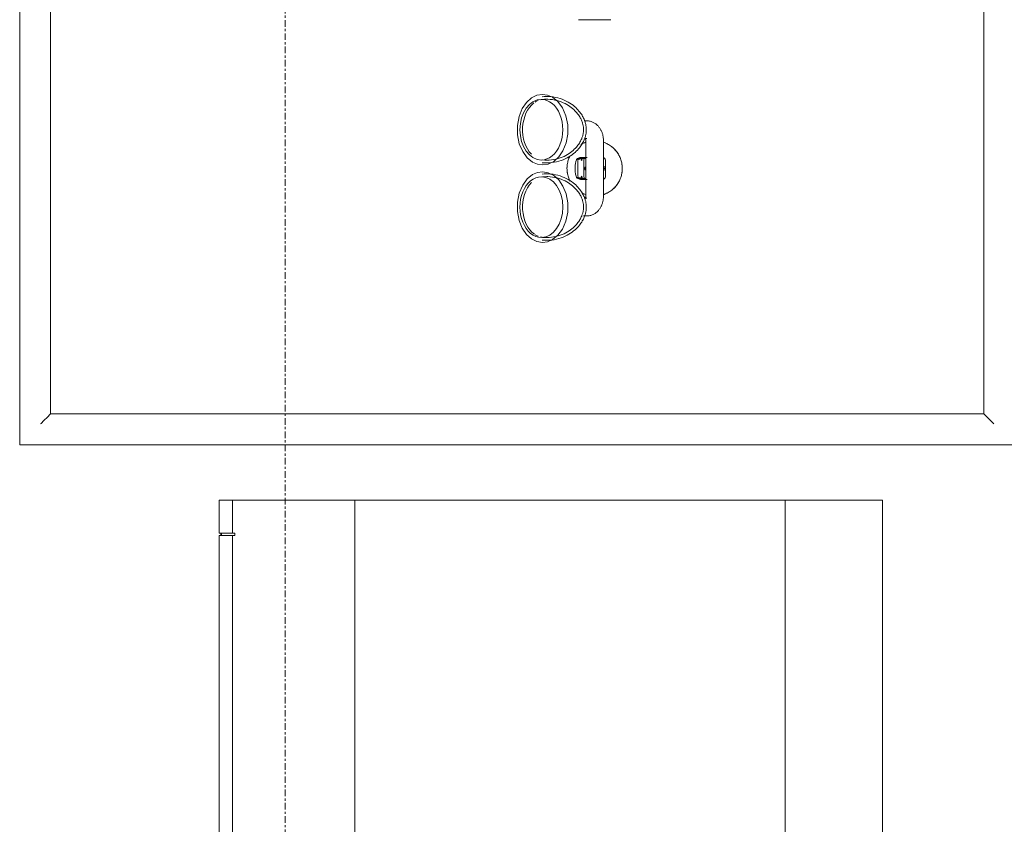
# Model space of a CAD drawing. Header units: millimetres. Extents: x -281 to 121694, y -16481 to 65128.
# Tile 225 of 256: x 16960 to 17851, y 47741 to 48469. Entities that reach past the tile are written whole.
import ezdxf

# ---------------------------------------------------------------- set-up
doc = ezdxf.new("R2010")
doc.units = ezdxf.units.MM
doc.linetypes.add('Grid Line', pattern=[12, 6, -2, 2, -2])
for name, color, linetype, lineweight in [('A--L$01A__Algemeen', 7, 'Continuous', 5), ('A--L$07A__Stramien', 1, 'Continuous', 5), ('A--L74__VasteSanitaireVoorz', 1, 'Continuous', 5), ('A--L82__LosseGebruikersInvent', 1, 'Continuous', 5), ('A--L8__LosseInventaris', 1, 'Continuous', 5)]:
    doc.layers.add(name, color=color, linetype=linetype, lineweight=lineweight)

# ---------------------------------------------------------------- blocks, each defined once
blk = doc.blocks.new('NLRS_82_FU_UN_spoekbak_gen_kad - spoelbak dxbxh 900x1200x957-V392-L_80_ 13')
at = {"layer": 'A--L$01A__Algemeen'}
for p, q in [((600, -577.32), (600, 322.68)), ((572, 294.68), (-572, 294.68)), ((572, 294.68), (0, 294.68)), ((572, -549.32), (572, 294.68)), ((572, -549.32), (572, 294.68)), ((573.73, 296.41), (579.27, 301.94)), ((-572, -549.32), (572, -549.32)), ((0, -549.32), (572, -549.32)), ((579.27, -556.59), (573.73, -551.06)), ((-600, -577.32), (600, -577.32))]:
    blk.add_line(p, q, dxfattribs=at)
for points in [[(581.04, 303.71), (580.81, 303.49), (580.38, 303.06), (579.77, 302.45), (579.43, 302.1), (579.27, 301.94)], [(573.73, 296.41), (573.58, 296.26), (573.24, 295.91), (572.64, 295.32), (572.22, 294.89), (572, 294.68)], [(572, -549.32), (572.21, -549.54), (572.64, -549.96), (573.24, -550.57), (573.58, -550.9), (573.73, -551.06)], [(579.27, -556.59), (579.42, -556.75), (579.77, -557.09), (580.38, -557.71), (580.82, -558.14), (581.04, -558.36)]]:
    blk.add_open_spline(points, degree=3, dxfattribs=at)
at = {"layer": 'A--L74__VasteSanitaireVoorz'}
for p, q in [((215.5, -71.82), (215.5, -42.82)), ((215.5, -71.82), (215.5, -42.82)), ((215.5, -69.41), (215.5, -45.24)), ((215.5, -69.41), (215.5, -45.24)), ((215.5, -45.24), (215.5, -69.41)), ((215.5, -45.24), (215.5, -69.41)), ((215.5, -65.85), (215.5, -48.79)), ((215.5, -65.85), (215.5, -48.79)), ((215.5, -48.79), (215.5, -65.85)), ((215.5, -48.79), (215.5, -65.85)), ((215.5, -61.86), (215.5, -52.79)), ((215.5, -61.86), (215.5, -52.79)), ((215.5, -52.79), (215.5, -61.86)), ((215.5, -52.79), (215.5, -61.86)), ((375, -49.32), (325, -49.32)), ((357, -47.48), (343, -47.48)), ((307, -64.4), (307, -66.86)), ((323, -65.4), (323, -64.4)), ((325, -65.32), (375, -65.32)), ((340, -69.42), (340, -65.4)), ((340, -66.22), (340, -68.86)), ((340, -69.6), (340, -67.86)), ((340, -68.15), (340, -69.6)), ((340, -68.86), (343, -68.86)), ((341, -65.4), (341, -67.5)), ((341, -67.86), (341, -68.89)), ((341.43, -68.69), (342.95, -69.39)), ((343, -67.17), (357, -67.17)), ((357, -68.86), (360, -68.86)), ((357.05, -69.39), (358.57, -68.69)), ((359, -67.5), (359, -65.4)), ((359, -68.89), (359, -67.86)), ((360, -65.4), (360, -69.42)), ((360, -68.86), (360, -66.22)), ((360, -69.6), (360, -68.15)), ((377, -64.4), (377, -66.88)), ((393, -67.28), (393, -64.4)), ((357, -72.38), (343, -72.38))]:
    blk.add_line(p, q, dxfattribs=at)
at = {"layer": 'A--L74__VasteSanitaireVoorz', "flags": 128}
for points in [[(350, -32.32), (349, -32.34), (348, -32.4), (347.01, -32.5), (346.02, -32.64), (345.03, -32.82), (344.06, -33.04), (343.09, -33.3), (342.14, -33.59), (341.19, -33.93), (340.26, -34.3), (339.35, -34.71), (338.46, -35.15), (337.58, -35.63), (336.72, -36.14), (335.88, -36.69), (335.07, -37.27), (334.28, -37.88), (333.52, -38.53), (332.78, -39.2), (332.07, -39.91), (331.38, -40.64), (330.73, -41.4), (330.11, -42.18), (329.52, -42.99), (328.96, -43.82), (328.44, -44.67), (327.95, -45.54), (327.5, -46.43), (327.08, -47.34), (326.7, -48.27), (326.36, -49.2)], [(373.81, -49.72), (373.49, -48.77), (373.13, -47.84), (372.73, -46.92), (372.3, -46.02), (371.83, -45.14), (371.32, -44.27), (370.78, -43.43), (370.21, -42.61), (369.61, -41.81), (368.97, -41.04), (368.31, -40.3), (367.61, -39.58), (366.89, -38.89), (366.14, -38.23), (365.36, -37.6), (364.56, -37), (363.73, -36.43), (362.89, -35.9), (362.02, -35.4), (361.13, -34.94), (360.23, -34.51), (359.31, -34.12), (358.37, -33.77), (357.43, -33.45), (356.47, -33.17), (355.49, -32.94), (354.51, -32.74), (353.53, -32.57), (352.54, -32.45), (351.54, -32.37), (350.54, -32.33), (350, -32.32)], [(325, -49.32), (324.37, -49.33), (323.75, -49.36), (323.12, -49.4), (322.5, -49.47), (321.88, -49.55), (321.26, -49.64), (320.64, -49.76), (320.03, -49.89), (319.42, -50.05), (318.81, -50.22), (318.21, -50.41), (317.62, -50.62), (317.03, -50.84), (316.45, -51.09), (315.87, -51.36), (315.3, -51.64), (314.74, -51.95), (314.19, -52.28), (313.65, -52.63), (313.12, -53), (312.6, -53.39), (312.09, -53.81), (311.6, -54.25), (311.12, -54.71), (310.66, -55.2), (310.22, -55.71), (309.8, -56.24), (309.4, -56.8), (309.02, -57.38), (308.67, -57.98), (308.35, -58.6), (308.05, -59.25), (307.79, -59.92), (307.56, -60.6), (307.37, -61.3), (307.22, -62.01), (307.11, -62.73), (307.03, -63.46), (307, -64.2), (307, -64.4)], [(393, -64.4), (392.98, -63.66), (392.92, -62.93), (392.81, -62.2), (392.67, -61.49), (392.49, -60.79), (392.27, -60.1), (392.02, -59.43), (391.74, -58.78), (391.42, -58.14), (391.08, -57.54), (390.71, -56.95), (390.31, -56.39), (389.9, -55.85), (389.46, -55.33), (389, -54.84), (388.53, -54.37), (388.04, -53.93), (387.54, -53.5), (387.02, -53.11), (386.5, -52.73), (385.96, -52.37), (385.41, -52.04), (384.85, -51.73), (384.28, -51.43), (383.71, -51.16), (383.13, -50.91), (382.54, -50.68), (381.95, -50.46), (381.35, -50.27), (380.74, -50.09), (380.14, -49.93), (379.52, -49.79), (378.91, -49.67), (378.29, -49.57), (377.67, -49.49), (377.05, -49.42), (376.42, -49.37), (375.8, -49.34), (375.17, -49.32), (375, -49.32)], [(345.05, -100.65), (344.99, -98.4), (344.8, -96.16), (344.49, -93.96), (344.06, -91.81), (343.52, -89.72), (342.89, -87.71), (342.16, -85.78), (341.36, -83.94), (340.49, -82.2), (339.57, -80.57), (338.6, -79.04), (337.6, -77.61), (336.58, -76.29), (335.55, -75.07), (334.51, -73.95), (333.47, -72.92), (332.45, -71.99), (331.43, -71.14), (330.43, -70.36), (329.46, -69.66), (328.5, -69.03), (327.57, -68.47), (326.67, -67.96), (325.79, -67.51), (324.94, -67.1), (324.11, -66.74), (323.32, -66.43), (322.54, -66.15), (321.79, -65.9), (321.06, -65.69), (320.35, -65.51), (319.66, -65.35), (318.99, -65.22), (318.33, -65.11), (317.68, -65.02), (317.04, -64.95), (316.41, -64.9), (315.79, -64.87), (315.17, -64.86), (314.55, -64.86), (313.92, -64.88), (313.3, -64.92), (312.66, -64.98), (312.02, -65.06), (311.37, -65.16), (310.7, -65.28), (310.02, -65.42), (309.32, -65.59), (308.61, -65.79), (307.87, -66.01), (307.11, -66.27), (306.32, -66.57), (305.51, -66.9), (304.67, -67.28), (303.81, -67.71), (302.92, -68.19), (302, -68.72), (301.06, -69.31), (300.1, -69.98), (299.11, -70.71), (298.1, -71.52), (297.08, -72.41), (296.05, -73.39), (295.01, -74.46), (293.97, -75.62), (292.95, -76.89), (291.94, -78.25), (290.95, -79.73), (290, -81.31), (289.1, -82.99), (288.26, -84.77), (287.5, -86.65), (286.81, -88.62), (286.22, -90.67), (285.73, -92.79), (285.35, -94.97), (285.1, -97.19), (284.96, -99.43), (284.95, -100.65)], [(342.55, -100.65), (342.49, -98.54), (342.32, -96.44), (342.02, -94.38), (341.62, -92.37), (341.12, -90.41), (340.52, -88.52), (339.84, -86.72), (339.09, -85), (338.28, -83.38), (337.42, -81.85), (336.52, -80.42), (335.59, -79.09), (334.64, -77.86), (333.68, -76.73), (332.71, -75.69), (331.75, -74.74), (330.8, -73.87), (329.86, -73.08), (328.94, -72.37), (328.04, -71.72), (327.16, -71.14), (326.31, -70.63), (325.48, -70.16), (324.68, -69.75), (323.91, -69.38), (323.16, -69.05), (322.43, -68.77), (321.73, -68.51), (321.05, -68.29), (320.4, -68.1), (319.76, -67.94), (319.14, -67.8), (318.54, -67.68), (317.95, -67.58), (317.38, -67.5), (316.81, -67.44), (316.25, -67.4), (315.7, -67.37), (315.15, -67.36), (314.6, -67.36), (314.05, -67.38), (313.49, -67.42), (312.93, -67.47), (312.36, -67.54), (311.78, -67.62), (311.18, -67.73), (310.57, -67.86), (309.95, -68.01), (309.3, -68.19), (308.64, -68.39), (307.95, -68.63), (307.24, -68.89), (306.5, -69.2), (305.74, -69.54), (304.95, -69.93), (304.14, -70.37), (303.3, -70.86), (302.44, -71.4), (301.55, -72.01), (300.64, -72.69), (299.71, -73.43), (298.76, -74.26), (297.81, -75.16), (296.84, -76.16), (295.88, -77.24), (294.92, -78.42), (293.98, -79.69), (293.06, -81.07), (292.18, -82.54), (291.34, -84.11), (290.55, -85.78), (289.83, -87.54), (289.19, -89.38), (288.64, -91.3), (288.18, -93.29), (287.83, -95.33), (287.59, -97.4), (287.46, -99.51), (287.45, -100.65)], [(322.68, -65.84), (322.76, -65.8), (322.84, -65.76), (322.93, -65.72), (323.04, -65.67), (323.15, -65.63), (323.27, -65.59), (323.4, -65.55), (323.54, -65.51), (323.68, -65.47), (323.83, -65.44), (323.99, -65.41), (324.15, -65.38), (324.32, -65.36), (324.49, -65.35), (324.66, -65.33), (324.83, -65.33), (325, -65.32)], [(326.35, -65.4), (326.51, -65.88), (326.87, -66.81), (327.27, -67.73), (327.7, -68.63)], [(340, -64.21), (340, -66.92), (340, -68.95), (340, -69.42)], [(341, -67.5), (341, -72.1), (341, -69.57)], [(341.49, -70.87), (341.22, -70.48), (341.06, -70.03)], [(415.05, -100.65), (414.99, -98.4), (414.8, -96.16), (414.49, -93.96), (414.06, -91.81), (413.52, -89.72), (412.89, -87.71), (412.16, -85.78), (411.36, -83.94), (410.49, -82.2), (409.57, -80.57), (408.6, -79.04), (407.6, -77.61), (406.58, -76.29), (405.55, -75.07), (404.51, -73.95), (403.47, -72.92), (402.45, -71.99), (401.43, -71.14), (400.43, -70.36), (399.46, -69.66), (398.5, -69.03), (397.57, -68.47), (396.67, -67.96), (395.79, -67.51), (394.94, -67.1), (394.11, -66.74), (393.32, -66.43), (392.54, -66.15), (391.79, -65.9), (391.06, -65.69), (390.35, -65.51), (389.66, -65.35), (388.99, -65.22), (388.33, -65.11), (387.68, -65.02), (387.04, -64.95), (386.41, -64.9), (385.79, -64.87), (385.17, -64.86), (384.55, -64.86), (383.92, -64.88), (383.3, -64.92), (382.66, -64.98), (382.02, -65.06), (381.37, -65.16), (380.7, -65.28), (380.02, -65.42), (379.32, -65.59), (378.61, -65.79), (377.87, -66.01), (377.11, -66.27), (376.32, -66.57), (375.51, -66.9), (374.67, -67.28), (373.81, -67.71), (372.92, -68.19), (372, -68.72), (371.06, -69.31), (370.1, -69.98), (369.11, -70.71), (368.1, -71.52), (367.08, -72.41), (366.05, -73.39), (365.01, -74.46), (363.97, -75.62), (362.95, -76.89), (361.94, -78.25), (360.95, -79.73), (360, -81.31), (359.1, -82.99), (358.26, -84.77), (357.5, -86.65), (356.81, -88.62), (356.22, -90.67), (355.73, -92.79), (355.35, -94.97), (355.1, -97.19), (354.96, -99.43), (354.95, -100.65)], [(412.55, -100.65), (412.49, -98.54), (412.32, -96.44), (412.02, -94.38), (411.62, -92.37), (411.12, -90.41), (410.52, -88.52), (409.84, -86.72), (409.09, -85), (408.28, -83.38), (407.42, -81.85), (406.52, -80.42), (405.59, -79.09), (404.64, -77.86), (403.68, -76.73), (402.71, -75.69), (401.75, -74.74), (400.8, -73.87), (399.86, -73.08), (398.94, -72.37), (398.04, -71.72), (397.16, -71.14), (396.31, -70.63), (395.48, -70.16), (394.68, -69.75), (393.91, -69.38), (393.16, -69.05), (392.43, -68.77), (391.73, -68.51), (391.05, -68.29), (390.4, -68.1), (389.76, -67.94), (389.14, -67.8), (388.54, -67.68), (387.95, -67.58), (387.38, -67.5), (386.81, -67.44), (386.25, -67.4), (385.7, -67.37), (385.15, -67.36), (384.6, -67.36), (384.05, -67.38), (383.49, -67.42), (382.93, -67.47), (382.36, -67.54), (381.78, -67.62), (381.18, -67.73), (380.57, -67.86), (379.95, -68.01), (379.3, -68.19), (378.64, -68.39), (377.95, -68.63), (377.24, -68.89), (376.5, -69.2), (375.74, -69.54), (374.95, -69.93), (374.14, -70.37), (373.3, -70.86), (372.44, -71.4), (371.55, -72.01), (370.64, -72.69), (369.71, -73.43), (368.76, -74.26), (367.81, -75.16), (366.84, -76.16), (365.88, -77.24), (364.92, -78.42), (363.98, -79.69), (363.06, -81.07), (362.18, -82.54), (361.34, -84.11), (360.55, -85.78), (359.83, -87.54), (359.19, -89.38), (358.64, -91.3), (358.18, -93.29), (357.83, -95.33), (357.59, -97.4), (357.46, -99.51), (357.45, -100.65)], [(358.94, -70.03), (358.78, -70.48), (358.51, -70.87)], [(359, -69.57), (359, -72.1), (359, -67.5)], [(360, -69.42), (360, -67.6), (360, -65.09), (360, -64.21)], [(360, -66.92), (360, -68.95), (360, -69.6)], [(372.05, -69.11), (372.5, -68.22), (372.92, -67.31), (373.3, -66.38), (373.64, -65.44), (373.66, -65.4)], [(375, -65.32), (375.17, -65.33), (375.35, -65.33), (375.52, -65.35), (375.69, -65.36), (375.85, -65.38), (376.01, -65.41), (376.17, -65.44), (376.32, -65.47), (376.47, -65.51), (376.6, -65.55), (376.73, -65.59), (376.85, -65.63), (376.97, -65.67), (377.07, -65.72), (377.16, -65.76), (377.25, -65.8), (377.32, -65.84), (377.38, -65.88), (377.43, -65.91), (377.46, -65.94), (377.49, -65.96), (377.51, -65.97)], [(338.87, -79.71), (339.77, -80.13), (340.69, -80.53), (341.63, -80.88), (342.57, -81.2), (343.53, -81.47), (344.51, -81.71), (345.49, -81.91), (346.47, -82.07), (347.46, -82.2), (348.46, -82.28), (349.46, -82.32), (350, -82.32)], [(341, -72.19), (341.02, -72.47), (341.17, -72.93), (341.35, -73.23), (341.52, -73.44), (341.83, -73.68), (342.18, -73.84)], [(342.18, -73.84), (343.88, -74.32), (345.55, -74.68), (347.14, -74.91), (348.53, -75.04), (350.97, -75.06), (352.74, -74.93), (355.31, -74.51), (357.82, -73.84)], [(350, -82.32), (351, -82.3), (352, -82.24), (352.99, -82.14), (353.98, -82), (354.97, -81.83), (355.94, -81.61), (356.91, -81.35), (357.86, -81.05), (358.81, -80.72), (359.74, -80.35), (360.65, -79.94), (361.54, -79.5)], [(357.82, -73.84), (358.08, -73.73), (358.28, -73.6), (358.59, -73.32), (358.76, -73.06), (358.94, -72.62), (359, -72.19)], [(346.9, -104.38), (346.09, -99.24), (343.68, -94.32), (339.66, -89.8), (334.05, -85.95), (327.02, -83.11), (318.95, -81.6), (310.47, -81.65), (302.31, -83.31), (295.17, -86.38), (289.54, -90.53), (285.66, -95.35), (283.73, -99.85), (283.1, -104.38)], [(353.1, -104.38), (353.91, -99.24), (356.32, -94.32), (360.34, -89.8), (365.95, -85.95), (372.98, -83.11), (381.05, -81.6), (389.53, -81.65), (397.69, -83.31), (404.83, -86.38), (410.46, -90.53), (414.34, -95.35), (416.27, -99.85), (416.9, -104.38)], [(283.1, -104.38), (283.91, -109.53), (286.32, -114.45), (290.34, -118.97), (295.95, -122.81), (302.98, -125.66), (311.05, -127.17), (319.53, -127.11), (327.69, -125.46), (334.83, -122.38), (340.46, -118.24), (344.34, -113.41), (346.27, -108.92), (346.9, -104.38)], [(284.95, -100.65), (285.01, -102.9), (285.16, -104.81)], [(287.45, -100.65), (287.51, -102.76), (287.65, -104.55)], [(342.35, -104.55), (342.51, -102.45), (342.55, -100.65)], [(344.84, -104.81), (345.01, -102.57), (345.05, -100.65)], [(416.9, -104.38), (416.09, -109.53), (413.68, -114.45), (409.66, -118.97), (404.05, -122.81), (397.02, -125.66), (388.95, -127.17), (380.47, -127.11), (372.31, -125.46), (365.17, -122.38), (359.54, -118.24), (355.66, -113.41), (353.73, -108.92), (353.1, -104.38)], [(354.95, -100.65), (355.01, -102.9), (355.16, -104.81)], [(357.45, -100.65), (357.51, -102.76), (357.65, -104.55)], [(412.35, -104.55), (412.51, -102.45), (412.55, -100.65)], [(414.84, -104.81), (415.01, -102.57), (415.05, -100.65)]]:
    blk.add_lwpolyline(points, dxfattribs=at)
at = {"layer": 'A--L74__VasteSanitaireVoorz'}
for radius, start, end in [(25, 90, 100.99751), (25, 79.00249, 90), (25, 120.83632, 140.14475), (25, 39.85525, 59.16368), (25, 156.94193, 161.20922), (8.8, 90, 103.02326), (8.8, 76.97674, 90), (25, 18.79078, 27.96381), (25, 199.01271, 210.10977), (8.8, 260.14172, 270), (8.8, 270, 279.85828), (25, 336.94193, 340.98729), (25, 259.00249, 270), (25, 270, 280.99751)]:
    blk.add_arc((350, -57.32), radius, start, end, dxfattribs=at)
for centre, major_axis, ratio, start_param, end_param in [((343, -50.43), (-3, 0), 0.98425, 4.712389, 5.759587), ((343, -50.43), (3, 0), 0.98425, 1.832596, 2.617994), ((357, -50.43), (3, 0), 0.98425, 0.523599, 1.570796), ((357, -50.43), (3, 0), 0.98425, 0.523599, 1.308997), ((343, -64.21), (3, 0), 0.98425, 3.558927, 4.712389), ((343, -67.49), (2, 0), 0.961631, 3.141768, 3.811137), ((357, -64.21), (-3, 0), 0.98425, 1.570796, 2.724259), ((357, -67.49), (2, 0), 0.961631, 5.613641, 6.28301), ((315, -105.52), (27.43, 0), 0.707107, 0, 3.141593), ((385, -105.52), (-27.43, 0), 0.707107, 3.141593, 6.283185), ((315, -105.52), (27.43, 0), 0.707107, 3.141593, 6.283185), ((315, -103.11), (27.43, 0), 0.707107, 3.228433, 3.312917), ((385, -105.52), (-27.43, 0), 0.707107, 0, 3.141593), ((385, -103.11), (27.43, 0), 0.707107, 6.111861, 6.196345), ((315, -103.11), (27.43, 0), 0.707107, 3.425235, 3.56242), ((315, -103.11), (27.43, 0), 0.707107, 3.634133, 5.654867), ((385, -103.11), (27.43, 0), 0.707107, 3.769911, 5.81526), ((385, -103.11), (27.43, 0), 0.707107, 5.862358, 5.999543)]:
    blk.add_ellipse(centre, major_axis=major_axis, ratio=ratio, start_param=start_param, end_param=end_param, dxfattribs=at)
for points, knots in [([(343, -72.38), (342.54, -72.38), (341.88, -72.23), (341.11, -71.75), (340.55, -71.2), (340.11, -70.41), (340, -69.76), (340, -69.42)], [0, 0, 0, 0, 0.285714, 0.428571, 0.571429, 0.785714, 1, 1, 1, 1]), ([(340, -69.6), (340, -70.05), (340.15, -70.72), (340.63, -71.49), (341.11, -71.97), (341.49, -72.21), (341.7, -72.31)], [0, 0, 0, 0, 0.2857143, 0.4285714, 0.5714286, 0.7142857, 0.7142857, 0.7142857, 0.7142857]), ([(360, -69.42), (360, -69.87), (359.85, -70.52), (359.37, -71.28), (358.81, -71.83), (358.01, -72.27), (357.34, -72.38), (357, -72.38)], [0, 0, 0, 0, 0.285714, 0.428571, 0.571429, 0.785714, 1, 1, 1, 1]), ([(358.3, -72.31), (358.5, -72.21), (358.89, -71.97), (359.45, -71.41), (359.89, -70.6), (360, -69.94), (360, -69.6)], [0.2857143, 0.2857143, 0.2857143, 0.2857143, 0.4285714, 0.5714286, 0.7857143, 1, 1, 1, 1])]:
    blk.add_open_spline(points, degree=3, knots=knots, dxfattribs=at)
for points in [[(341.43, -68.69), (341.65, -71.57), (341.86, -73.24), (342.07, -73.71)], [(357.93, -73.71), (358.14, -73.24), (358.35, -71.57), (358.57, -68.69)]]:
    blk.add_open_spline(points, degree=3, dxfattribs=at)
blk = doc.blocks.new('NLRS_82_SE_UN_ijsmachine_gen_kad - ijsmachine dxbxh 660x500x950-49370725-L_80_ 13')
at = {"layer": 'A--L8__LosseInventaris'}
for p, q in [((-320, -88), (-320, 0)), ((320, 0), (-320, 0)), ((320, 0), (320, -88)), ((320, -88), (-320, -88)), ((-320, -88), (-320, -477.45)), ((320, -477.45), (320, -88)), ((-320, -477.45), (320, -477.45)), ((-320, -587.97), (-320, -477.45)), ((-320, -477.45), (320, -477.45)), ((320, -477.45), (320, -587.97)), ((-290, -587.97), (-290, -585.86)), ((-290, -585.86), (-288, -585.86)), ((-288, -585.86), (-288, -587.97)), ((288, -587.97), (288, -585.86)), ((288, -585.86), (290, -585.86)), ((290, -585.86), (290, -587.97)), ((-320, -600), (-320, -587.97)), ((-290, -587.97), (-320, -587.97)), ((-290, -600), (-290, -587.97)), ((288, -587.97), (-288, -587.97)), ((-288, -587.97), (-288, -600)), ((288, -600), (288, -587.97)), ((320, -587.97), (290, -587.97)), ((290, -587.97), (290, -600)), ((320, -587.97), (320, -600)), ((-320, -600), (-290, -600)), ((-288, -597.89), (-290, -597.89)), ((-288, -598.53), (-290, -598.53)), ((-288, -600), (288, -600)), ((290, -597.89), (288, -597.89)), ((290, -598.53), (288, -598.53)), ((290, -600), (320, -600))]:
    blk.add_line(p, q, dxfattribs=at)

msp = doc.modelspace()

# ---------------------------------------------------------------- linework, layer by layer
at = {"layer": 'A--L$07A__Stramien', "linetype": 'Grid Line'}
msp.add_line((17200, 64428.39), (17200, 5044.8), dxfattribs=at)

# ---------------------------------------------------------------- block references
at = {"layer": 'A--L82__LosseGebruikersInvent', "rotation": 270.0000000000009}
msp.add_blockref('NLRS_82_FU_UN_spoekbak_gen_kad - spoelbak dxbxh 900x1200x957-V392-L_80_ 13', (17537.32, 48684.25), dxfattribs=at)
at = {"layer": 'A--L8__LosseInventaris', "rotation": 269.9999999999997}
msp.add_blockref('NLRS_82_SE_UN_ijsmachine_gen_kad - ijsmachine dxbxh 660x500x950-49370725-L_80_ 13', (17740.45, 47714.25), dxfattribs=at)

doc.saveas('drawing.dxf')
